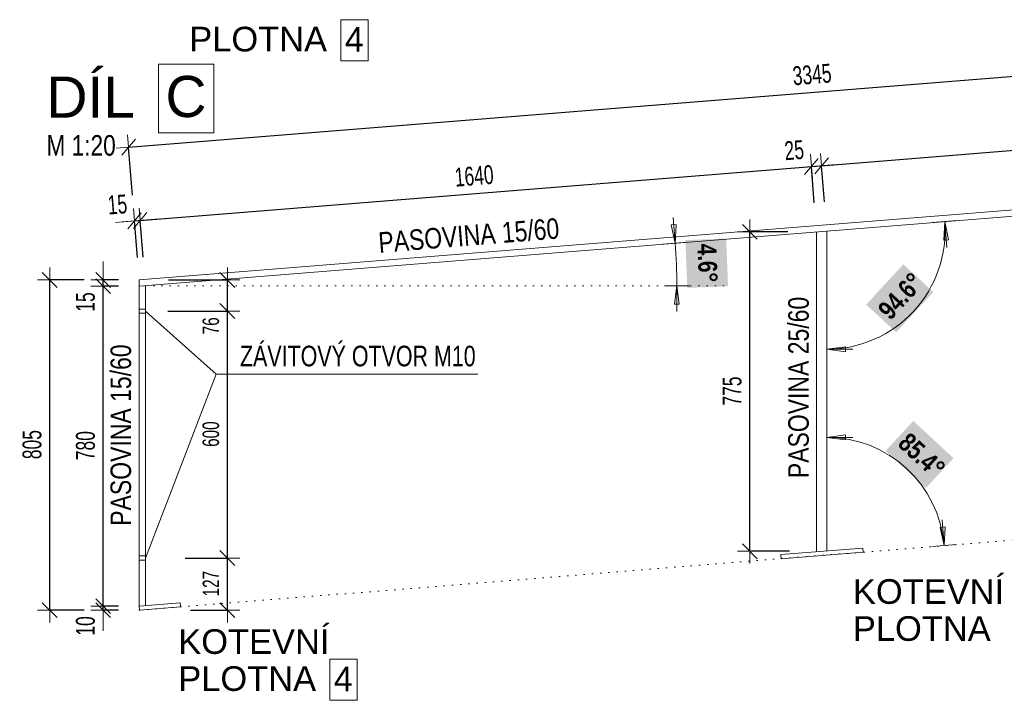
# Model space of a CAD drawing. Header units: millimetres. Extents: x -27650 to 9270, y -105989 to -87594.
# Tile 2 of 15: x -2065 to 330, y -95868 to -94213. Entities that reach past the tile are written whole.
import ezdxf

# ---------------------------------------------------------------- set-up
doc = ezdxf.new("R2010")
doc.units = ezdxf.units.MM
doc.header["$PDMODE"] = 65
doc.linetypes.add('JIS_08_37', pattern=[20, 0, -20])
doc.layers.add('XR$2$(Z17) - DÍLY 1_20_1', color=7, linetype='Continuous', lineweight=25)
doc.styles.add('ARIAL', font='ARIAL.TTF')
doc.styles.add('ARIALNARROW', font='ARIALN.TTF')
doc.dimstyles.new('DIMSTYLE_11', dxfattribs={"dimtxt": 40, "dimasz": 60, "dimexe": 0, "dimexo": 0, "dimgap": 20, "dimtad": 2, "dimdec": 0, "dimrnd": 1, "dimzin": 12, "dimdsep": 46, "dimtxsty": 'ARIALNARROW', "dimblk1": 'ALL_ML_STRICH', "dimblk2": 'ALL_ML_STRICH', "dimsah": 1, "dimcen": 0, "dimclrd": 6, "dimclre": 6, "dimclrt": 6, "dimadec": 0, "dimazin": 0, "dimtfac": 1, "dimtdec": 0, "dimtix": 1, "dimtmove": 2, "dimatfit": 3, "dimfxl": 0, "dimtzin": 0, "dimlwd": 0, "dimlwe": 13, "dimarcsym": 0})
doc.dimstyles.new('DIMSTYLE_8', dxfattribs={"dimtxt": 45.8, "dimasz": 60, "dimexe": 0, "dimexo": 0, "dimgap": 22.9, "dimtad": 2, "dimdec": 0, "dimrnd": 5, "dimzin": 12, "dimdsep": 46, "dimtxsty": 'ARIALNARROW', "dimblk1": 'ALL_ML_STRICH', "dimblk2": 'ALL_ML_STRICH', "dimsah": 1, "dimcen": 0, "dimclrd": 6, "dimclre": 6, "dimclrt": 6, "dimadec": 0, "dimazin": 0, "dimtfac": 1, "dimtdec": 0, "dimtix": 1, "dimtmove": 2, "dimatfit": 3, "dimfxl": 0, "dimtvp": 1.2, "dimtzin": 0, "dimlwd": 0, "dimlwe": 13, "dimarcsym": 0})
doc.dimstyles.new('DIMSTYLE_9', dxfattribs={"dimtxt": 45.8, "dimasz": 60, "dimexe": 0, "dimexo": 0, "dimgap": 22.9, "dimtad": 2, "dimdec": 0, "dimrnd": 5, "dimzin": 12, "dimdsep": 46, "dimtxsty": 'ARIALNARROW', "dimblk1": 'ALL_ML_STRICH', "dimblk2": 'ALL_ML_STRICH', "dimsah": 1, "dimcen": 0, "dimclrd": 6, "dimclre": 6, "dimclrt": 6, "dimadec": 0, "dimazin": 0, "dimtfac": 1, "dimtdec": 0, "dimtix": 1, "dimtmove": 2, "dimatfit": 3, "dimfxl": 0, "dimtzin": 0, "dimlwd": 0, "dimlwe": 13, "dimarcsym": 0})

# ---------------------------------------------------------------- blocks, each defined once
blk = doc.blocks.new('ALL_ML_STRICH')
at = {"color": 0, "linetype": 'ByBlock', "lineweight": -2}
for p, q in [((0, -0.5), (0, 0.5)), ((-1, 0), (0.5, 0)), ((-0.3, -0.3), (0.3, 0.3))]:
    blk.add_line(p, q, dxfattribs=at)
blk = doc.blocks.new('*D57')
at = {"layer": 'DEFPOINTS', "color": 6, "linetype": 'Continuous', "lineweight": 13}
for p in [(-1774.6, -95522.3), (-1773.8, -95649.2), (-1560.2, -95649.2)]:
    blk.add_point(p, dxfattribs=at)
at = {"layer": 'XR$2$(Z17) - DÍLY 1_20_1', "color": 6, "linetype": 'Continuous', "lineweight": -2}
for p, q in [((-1662.8, -95522.3), (-1560.2, -95522.3)), ((-1560.2, -95649.2), (-1560.2, -95522.3)), ((-1650.2, -95649.2), (-1560.2, -95649.2))]:
    blk.add_line(p, q, dxfattribs=at)
at = {"layer": 'XR$2$(Z17) - DÍLY 1_20_1', "color": 6, "linetype": 'Continuous', "lineweight": 13, "xscale": 60, "yscale": 60, "zscale": 60}
for p, rotation in [((-1560.2, -95522.3), 90), ((-1560.2, -95649.2), 270)]:
    blk.add_blockref('ALL_ML_STRICH', p, dxfattribs=dict(at, rotation=rotation))
at = {"layer": 'XR$2$(Z17) - DÍLY 1_20_1', "color": 6, "linetype": 'Continuous', "lineweight": 13, "insert": (-1600.2, -95584.7), "char_height": 40, "width": 97.371, "attachment_point": 5, "rotation": 90, "style": 'ARIALNARROW'}
blk.add_mtext('\\W0.81;\\A1;{127}', dxfattribs=at)
blk = doc.blocks.new('*D58')
at = {"layer": 'DEFPOINTS', "color": 6, "linetype": 'Continuous', "lineweight": 13}
for p in [(-1774.6, -94921.8), (-1774.6, -95522.3), (-1560.2, -95522.3)]:
    blk.add_point(p, dxfattribs=at)
at = {"layer": 'XR$2$(Z17) - DÍLY 1_20_1', "color": 6, "linetype": 'Continuous', "lineweight": -2}
for p, q in [((-1705, -94921.8), (-1560.2, -94921.8)), ((-1560.2, -95522.3), (-1560.2, -94921.8)), ((-1662.8, -95522.3), (-1560.2, -95522.3))]:
    blk.add_line(p, q, dxfattribs=at)
at = {"layer": 'XR$2$(Z17) - DÍLY 1_20_1', "color": 6, "linetype": 'Continuous', "lineweight": 13, "xscale": 60, "yscale": 60, "zscale": 60}
for p, rotation in [((-1560.2, -94921.8), 90), ((-1560.2, -95522.3), 270)]:
    blk.add_blockref('ALL_ML_STRICH', p, dxfattribs=dict(at, rotation=rotation))
at = {"layer": 'XR$2$(Z17) - DÍLY 1_20_1', "color": 6, "linetype": 'Continuous', "lineweight": 13, "insert": (-1600.2, -95221.1), "char_height": 40, "width": 97.371, "attachment_point": 5, "rotation": 90, "style": 'ARIALNARROW'}
blk.add_mtext('\\W0.81;\\A1;{600}', dxfattribs=at)
blk = doc.blocks.new('*D59')
at = {"layer": 'DEFPOINTS', "color": 6, "linetype": 'Continuous', "lineweight": 13}
for p in [(-1774.6, -94846.3), (-1774.6, -94921.8), (-1560.2, -94921.8)]:
    blk.add_point(p, dxfattribs=at)
at = {"layer": 'XR$2$(Z17) - DÍLY 1_20_1', "color": 6, "linetype": 'Continuous', "lineweight": -2}
for p, q in [((-1703.5, -94846.3), (-1560.2, -94846.3)), ((-1560.2, -94921.8), (-1560.2, -94846.3)), ((-1705, -94921.8), (-1560.2, -94921.8))]:
    blk.add_line(p, q, dxfattribs=at)
at = {"layer": 'XR$2$(Z17) - DÍLY 1_20_1', "color": 6, "linetype": 'Continuous', "lineweight": 13, "xscale": 60, "yscale": 60, "zscale": 60}
for p, rotation in [((-1560.2, -94846.3), 90), ((-1560.2, -94921.8), 270)]:
    blk.add_blockref('ALL_ML_STRICH', p, dxfattribs=dict(at, rotation=rotation))
at = {"layer": 'XR$2$(Z17) - DÍLY 1_20_1', "color": 6, "linetype": 'Continuous', "lineweight": 13, "insert": (-1600.2, -94957.7), "char_height": 40, "width": 64.914, "attachment_point": 5, "rotation": 90, "style": 'ARIALNARROW'}
blk.add_mtext('\\W0.81;\\A1;{76}', dxfattribs=at)
blk = doc.blocks.new('*D60')
at = {"layer": 'DEFPOINTS', "color": 6, "linetype": 'Continuous', "lineweight": 13}
for p in [(-1786.1, -94702.6), (-1774.6, -94846.3), (-1759.6, -94860.2)]:
    blk.add_point(p, dxfattribs=at)
at = {"layer": 'XR$2$(Z17) - DÍLY 1_20_1', "color": 6, "linetype": 'Continuous', "lineweight": -2}
for p, q in [((-1786.1, -94702.6), (-1772.3, -94701.5)), ((-1779, -94791.9), (-1786.1, -94702.6)), ((-1765.2, -94790.8), (-1772.3, -94701.5))]:
    blk.add_line(p, q, dxfattribs=at)
at = {"layer": 'XR$2$(Z17) - DÍLY 1_20_1', "color": 6, "linetype": 'Continuous', "lineweight": 13, "xscale": 60, "yscale": 60, "zscale": 60}
for p, rotation in [((-1772.3, -94701.5), 4.586136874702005), ((-1786.1, -94702.6), 184.586136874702)]:
    blk.add_blockref('ALL_ML_STRICH', p, dxfattribs=dict(at, rotation=rotation))
at = {"layer": 'XR$2$(Z17) - DÍLY 1_20_1', "color": 6, "linetype": 'Continuous', "lineweight": 13, "insert": (-1827.8, -94662.9), "char_height": 45.8, "width": 74.327, "attachment_point": 5, "rotation": 4.5861, "style": 'ARIALNARROW'}
blk.add_mtext('\\W0.81;\\A1;{15}', dxfattribs=at)
blk = doc.blocks.new('*D61')
at = {"layer": 'DEFPOINTS', "color": 6, "linetype": 'Continuous', "lineweight": 13}
for p in [(-1772.3, -94701.5), (-126.5, -94729.1), (-1759.6, -94860.2)]:
    blk.add_point(p, dxfattribs=at)
at = {"layer": 'XR$2$(Z17) - DÍLY 1_20_1', "color": 6, "linetype": 'Continuous', "lineweight": -2}
for p, q in [((-1772.3, -94701.5), (-139.2, -94570.5)), ((-132.1, -94658.4), (-139.2, -94570.5)), ((-1765.2, -94790.8), (-1772.3, -94701.5))]:
    blk.add_line(p, q, dxfattribs=at)
at = {"layer": 'XR$2$(Z17) - DÍLY 1_20_1', "color": 6, "linetype": 'Continuous', "lineweight": 13, "xscale": 60, "yscale": 60, "zscale": 60}
for p, rotation in [((-139.2, -94570.5), 4.586136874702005), ((-1772.3, -94701.5), 184.586136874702)]:
    blk.add_blockref('ALL_ML_STRICH', p, dxfattribs=dict(at, rotation=rotation))
at = {"layer": 'XR$2$(Z17) - DÍLY 1_20_1', "color": 6, "linetype": 'Continuous', "lineweight": 13, "insert": (-959.7, -94593.3), "char_height": 45.8, "width": 148.654, "attachment_point": 5, "rotation": 4.5861, "style": 'ARIALNARROW'}
blk.add_mtext('\\W0.81;\\A1;{1640}', dxfattribs=at)
blk = doc.blocks.new('*D62')
at = {"layer": 'DEFPOINTS', "color": 6, "linetype": 'Continuous', "lineweight": 13}
for p in [(-139.2, -94570.5), (-126.5, -94729.1), (-101.5, -94727.1)]:
    blk.add_point(p, dxfattribs=at)
at = {"layer": 'XR$2$(Z17) - DÍLY 1_20_1', "color": 6, "linetype": 'Continuous', "lineweight": -2}
for p, q in [((-139.2, -94570.5), (-114.2, -94568.5)), ((-132.1, -94658.4), (-139.2, -94570.5)), ((-107.1, -94656.4), (-114.2, -94568.5))]:
    blk.add_line(p, q, dxfattribs=at)
at = {"layer": 'XR$2$(Z17) - DÍLY 1_20_1', "color": 6, "linetype": 'Continuous', "lineweight": 13, "xscale": 60, "yscale": 60, "zscale": 60}
for p, rotation in [((-114.2, -94568.5), 4.586136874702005), ((-139.2, -94570.5), 184.586136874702)]:
    blk.add_blockref('ALL_ML_STRICH', p, dxfattribs=dict(at, rotation=rotation))
at = {"layer": 'XR$2$(Z17) - DÍLY 1_20_1', "color": 6, "linetype": 'Continuous', "lineweight": 13, "insert": (-180.9, -94530.8), "char_height": 45.8, "width": 74.327, "attachment_point": 5, "rotation": 4.5861, "style": 'ARIALNARROW'}
blk.add_mtext('\\W0.81;\\A1;{25}', dxfattribs=at)
blk = doc.blocks.new('*D63')
at = {"layer": 'DEFPOINTS', "color": 6, "linetype": 'Continuous', "lineweight": 13}
for p in [(-114.2, -94568.5), (1534.2, -94595.9), (-101.5, -94727.1)]:
    blk.add_point(p, dxfattribs=at)
at = {"layer": 'XR$2$(Z17) - DÍLY 1_20_1', "color": 6, "linetype": 'Continuous', "lineweight": -2}
for p, q in [((-114.2, -94568.5), (1521.5, -94437.3)), ((1528.4, -94523.7), (1521.5, -94437.3)), ((-107.1, -94656.4), (-114.2, -94568.5))]:
    blk.add_line(p, q, dxfattribs=at)
at = {"layer": 'XR$2$(Z17) - DÍLY 1_20_1', "color": 6, "linetype": 'Continuous', "lineweight": 13, "xscale": 60, "yscale": 60, "zscale": 60}
for p, rotation in [((1521.5, -94437.3), 4.586136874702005), ((-114.2, -94568.5), 184.586136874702)]:
    blk.add_blockref('ALL_ML_STRICH', p, dxfattribs=dict(at, rotation=rotation))
at = {"layer": 'XR$2$(Z17) - DÍLY 1_20_1', "color": 6, "linetype": 'Continuous', "lineweight": 13, "insert": (699.7, -94460.2), "char_height": 45.8, "width": 148.654, "attachment_point": 5, "rotation": 4.5861, "style": 'ARIALNARROW'}
blk.add_mtext('\\W0.81;\\A1;{1640}', dxfattribs=at)
blk = doc.blocks.new('*D65')
at = {"layer": 'DEFPOINTS', "color": 6, "linetype": 'Continuous', "lineweight": 13}
for p in [(-1800.5, -94523.2), (1559.2, -94578.9), (-1774.6, -94846.3)]:
    blk.add_point(p, dxfattribs=at)
at = {"layer": 'XR$2$(Z17) - DÍLY 1_20_1', "color": 6, "linetype": 'Continuous', "lineweight": -2}
for p, q in [((-1800.5, -94523.2), (1533.3, -94255.8)), ((1543, -94376.7), (1533.3, -94255.8)), ((-1791.2, -94639.7), (-1800.5, -94523.2))]:
    blk.add_line(p, q, dxfattribs=at)
at = {"layer": 'XR$2$(Z17) - DÍLY 1_20_1', "color": 6, "linetype": 'Continuous', "lineweight": 13, "xscale": 60, "yscale": 60, "zscale": 60}
for p, rotation in [((1533.3, -94255.8), 4.586136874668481), ((-1800.5, -94523.2), 184.5861368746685)]:
    blk.add_blockref('ALL_ML_STRICH', p, dxfattribs=dict(at, rotation=rotation))
at = {"layer": 'XR$2$(Z17) - DÍLY 1_20_1', "color": 6, "linetype": 'Continuous', "lineweight": 13, "insert": (-137.5, -94346.8), "char_height": 45.8, "width": 148.654, "attachment_point": 5, "rotation": 4.5861, "style": 'ARIALNARROW'}
blk.add_mtext('\\W0.81;\\A1;{3345}', dxfattribs=at)
blk = doc.blocks.new('*D69')
at = {"layer": 'DEFPOINTS', "color": 6, "linetype": 'Continuous', "lineweight": 13}
for p in [(-1774.6, -95639.2), (-1862.5, -95649.2), (-1773.8, -95649.2)]:
    blk.add_point(p, dxfattribs=at)
at = {"layer": 'XR$2$(Z17) - DÍLY 1_20_1', "color": 6, "linetype": 'Continuous', "lineweight": -2}
for p, q in [((-1825, -95639.2), (-1862.5, -95639.2)), ((-1862.5, -95649.2), (-1862.5, -95639.2)), ((-1825, -95649.2), (-1862.5, -95649.2))]:
    blk.add_line(p, q, dxfattribs=at)
at = {"layer": 'XR$2$(Z17) - DÍLY 1_20_1', "color": 6, "linetype": 'Continuous', "lineweight": 13, "xscale": 60, "yscale": 60, "zscale": 60}
for p, rotation in [((-1862.5, -95649.2), 270), ((-1862.5, -95639.2), 90)]:
    blk.add_blockref('ALL_ML_STRICH', p, dxfattribs=dict(at, rotation=rotation))
at = {"layer": 'XR$2$(Z17) - DÍLY 1_20_1', "color": 6, "linetype": 'Continuous', "lineweight": 13, "insert": (-1905.4, -95687.5), "char_height": 45.8, "width": 74.327, "attachment_point": 5, "rotation": 90, "style": 'ARIALNARROW'}
blk.add_mtext('\\W0.81;\\A1;{10}', dxfattribs=at)
blk = doc.blocks.new('*D70')
at = {"layer": 'DEFPOINTS', "color": 6, "linetype": 'Continuous', "lineweight": 13}
for p in [(-1774.6, -94861.4), (-1862.5, -95639.2), (-1774.6, -95639.2)]:
    blk.add_point(p, dxfattribs=at)
at = {"layer": 'XR$2$(Z17) - DÍLY 1_20_1', "color": 6, "linetype": 'Continuous', "lineweight": -2}
for p, q in [((-1825, -94861.4), (-1862.5, -94861.4)), ((-1862.5, -95639.2), (-1862.5, -94861.4)), ((-1825, -95639.2), (-1862.5, -95639.2))]:
    blk.add_line(p, q, dxfattribs=at)
at = {"layer": 'XR$2$(Z17) - DÍLY 1_20_1', "color": 6, "linetype": 'Continuous', "lineweight": 13, "xscale": 60, "yscale": 60, "zscale": 60}
for p, rotation in [((-1862.5, -94861.4), 90), ((-1862.5, -95639.2), 270)]:
    blk.add_blockref('ALL_ML_STRICH', p, dxfattribs=dict(at, rotation=rotation))
at = {"layer": 'XR$2$(Z17) - DÍLY 1_20_1', "color": 6, "linetype": 'Continuous', "lineweight": 13, "insert": (-1905.4, -95249.1), "char_height": 45.8, "width": 111.49, "attachment_point": 5, "rotation": 90, "style": 'ARIALNARROW'}
blk.add_mtext('\\W0.81;\\A1;{780}', dxfattribs=at)
blk = doc.blocks.new('*D71')
at = {"layer": 'DEFPOINTS', "color": 6, "linetype": 'Continuous', "lineweight": 13}
for p in [(-1774.6, -94846.3), (-1862.5, -94861.4), (-1774.6, -94861.4)]:
    blk.add_point(p, dxfattribs=at)
at = {"layer": 'XR$2$(Z17) - DÍLY 1_20_1', "color": 6, "linetype": 'Continuous', "lineweight": -2}
for p, q in [((-1825, -94846.3), (-1862.5, -94846.3)), ((-1862.5, -94861.4), (-1862.5, -94846.3)), ((-1825, -94861.4), (-1862.5, -94861.4))]:
    blk.add_line(p, q, dxfattribs=at)
at = {"layer": 'XR$2$(Z17) - DÍLY 1_20_1', "color": 6, "linetype": 'Continuous', "lineweight": 13, "xscale": 60, "yscale": 60, "zscale": 60}
for p, rotation in [((-1862.5, -94861.4), 270), ((-1862.5, -94846.3), 90)]:
    blk.add_blockref('ALL_ML_STRICH', p, dxfattribs=dict(at, rotation=rotation))
at = {"layer": 'XR$2$(Z17) - DÍLY 1_20_1', "color": 6, "linetype": 'Continuous', "lineweight": 13, "insert": (-1905.4, -94899.8), "char_height": 45.8, "width": 74.327, "attachment_point": 5, "rotation": 90, "style": 'ARIALNARROW'}
blk.add_mtext('\\W0.81;\\A1;{15}', dxfattribs=at)
blk = doc.blocks.new('*D76')
at = {"layer": 'DEFPOINTS', "color": 6, "linetype": 'Continuous', "lineweight": 13}
for p in [(-1774.6, -94846.3), (-1992.5, -95649.2), (-1773.8, -95649.2)]:
    blk.add_point(p, dxfattribs=at)
at = {"layer": 'XR$2$(Z17) - DÍLY 1_20_1', "color": 6, "linetype": 'Continuous', "lineweight": -2}
for p, q in [((-1908.8, -94846.3), (-1992.5, -94846.3)), ((-1992.5, -95649.2), (-1992.5, -94846.3)), ((-1908.8, -95649.2), (-1992.5, -95649.2))]:
    blk.add_line(p, q, dxfattribs=at)
at = {"layer": 'XR$2$(Z17) - DÍLY 1_20_1', "color": 6, "linetype": 'Continuous', "lineweight": 13, "xscale": 60, "yscale": 60, "zscale": 60}
for p, rotation in [((-1992.5, -94846.3), 90), ((-1992.5, -95649.2), 270)]:
    blk.add_blockref('ALL_ML_STRICH', p, dxfattribs=dict(at, rotation=rotation))
at = {"layer": 'XR$2$(Z17) - DÍLY 1_20_1', "color": 6, "linetype": 'Continuous', "lineweight": 13, "insert": (-2035.4, -95246.6), "char_height": 45.8, "width": 111.49, "attachment_point": 5, "rotation": 90, "style": 'ARIALNARROW'}
blk.add_mtext('\\W0.81;\\A1;{805}', dxfattribs=at)
blk = doc.blocks.new('KOMPLEXNÍ OBJEKT_14')
at = {"layer": 'XR$2$(Z17) - DÍLY 1_20_1', "color": 5, "linetype": 'Continuous', "lineweight": 18}
for p, q in [((-1674.9, -95631.2), (-1774.6, -95639.2)), ((-1774.6, -95639.2), (-1773.8, -95649.2)), ((-1674.1, -95641.2), (-1674.9, -95631.2)), ((-1773.8, -95649.2), (-1674.1, -95641.2))]:
    blk.add_line(p, q, dxfattribs=at)
blk = doc.blocks.new('KOMPLEXNÍ OBJEKT_12')
at = {"layer": 'XR$2$(Z17) - DÍLY 1_20_1', "color": 5, "linetype": 'Continuous', "lineweight": 18}
for p, q in [((-1774.6, -94846.3), (1559.2, -94578.9)), ((-101.5, -94727.2), (1559.2, -94593.9)), ((-1774.6, -94861.4), (-101.5, -94727.2)), ((-126.5, -94729.2), (-126.5, -95506)), ((-101.5, -95506), (-101.5, -94727.2)), ((-1774.6, -95639.2), (-1774.6, -94846.3)), ((-1759.6, -94860.2), (-1759.6, -95638)), ((-14.3, -95498), (-213.6, -95514)), ((-213.6, -95514), (-212.8, -95523.9)), ((-212.8, -95523.9), (-13.5, -95507.9)), ((-13.5, -95507.9), (-14.3, -95498))]:
    blk.add_line(p, q, dxfattribs=at)
blk.add_blockref('KOMPLEXNÍ OBJEKT_14', (0, 0), dxfattribs=at)
blk = doc.blocks.new('*D89')
at = {"layer": 'DEFPOINTS', "color": 6, "linetype": 'Continuous', "lineweight": 13}
for p in [(-126.5, -94729.2), (-289.1, -95506), (-126.5, -95506)]:
    blk.add_point(p, dxfattribs=at)
at = {"layer": 'XR$2$(Z17) - DÍLY 1_20_1', "color": 6, "linetype": 'Continuous', "lineweight": -2}
for p, q in [((-196.8, -94729.2), (-289.1, -94729.2)), ((-289.1, -95506), (-289.1, -94729.2)), ((-192.3, -95506), (-289.1, -95506))]:
    blk.add_line(p, q, dxfattribs=at)
at = {"layer": 'XR$2$(Z17) - DÍLY 1_20_1', "color": 6, "linetype": 'Continuous', "lineweight": 13, "xscale": 60, "yscale": 60, "zscale": 60}
for p, rotation in [((-289.1, -94729.2), 90), ((-289.1, -95506), 270)]:
    blk.add_blockref('ALL_ML_STRICH', p, dxfattribs=dict(at, rotation=rotation))
at = {"layer": 'XR$2$(Z17) - DÍLY 1_20_1', "color": 6, "linetype": 'Continuous', "lineweight": 13, "insert": (-332, -95116.4), "char_height": 45.8, "width": 111.49, "attachment_point": 5, "rotation": 90, "style": 'ARIALNARROW'}
blk.add_mtext('\\W0.81;\\A1;{775}', dxfattribs=at)

msp = doc.modelspace()

# ---------------------------------------------------------------- hatches: boundary and pattern name
at = {"layer": 'XR$2$(Z17) - DÍLY 1_20_1', "linetype": 'Continuous', "lineweight": 13}
for points in [[(-445.7, -94749.4), (-441.1, -94865.5), (-341.9, -94861.5), (-346.5, -94745.4)], [(67.1, -94973.4), (157.5, -94875.5), (84.6, -94808.1), (-5.8, -94906.1)], [(41.4, -95261.9), (139.4, -95352.3), (206.7, -95279.4), (108.8, -95189)]]:
    msp.add_hatch(color=7, dxfattribs=at).paths.add_polyline_path(points)

# ---------------------------------------------------------------- linework, layer by layer
at = {"layer": 'XR$2$(Z17) - DÍLY 1_20_1', "color": 6, "linetype": 'Continuous', "lineweight": 13}
for p, q in [((-470.7, -94756.8), (-475.8, -94694)), ((215.1, -94701.8), (155.4, -94706.5)), ((185.3, -94704.1), (182.9, -94749.4)), ((194.8, -94748.5), (185.3, -94704.1)), ((185.3, -94704.1), (190.3, -94766.9)), ((-468.3, -94711.5), (-480.2, -94712.4)), ((-480.2, -94712.4), (-470.7, -94756.8)), ((-470.7, -94756.8), (-468.3, -94711.5)), ((182.9, -94749.4), (194.8, -94748.5)), ((-500.6, -94759.2), (-440.8, -94754.4)), ((-436.6, -94860.2), (-496.6, -94860.2)), ((-466.6, -94860.2), (-472.6, -94905.1)), ((-460.6, -94905.1), (-466.6, -94860.2)), ((-466.6, -94860.2), (-466.6, -94923.1)), ((-472.6, -94905.1), (-460.6, -94905.1)), ((-101.5, -94984.8), (-101.5, -95044.8)), ((-56.5, -95008.8), (-101.5, -95014.8)), ((-101.5, -95014.8), (-56.5, -95020.8)), ((-101.5, -95014.8), (-38.5, -95014.8)), ((-56.5, -95020.8), (-56.5, -95008.8)), ((-101.5, -95198.9), (-101.5, -95258.9)), ((-56.5, -95222.9), (-101.5, -95228.9)), ((-101.5, -95228.9), (-56.5, -95234.9)), ((-101.5, -95228.9), (-38.5, -95228.9)), ((-56.5, -95234.9), (-56.5, -95222.9)), ((186.2, -95446.8), (174.3, -95447.8)), ((174.3, -95447.8), (183.8, -95492.1)), ((183.8, -95492.1), (178.7, -95429.4)), ((183.8, -95492.1), (186.2, -95446.8)), ((153.9, -95494.5), (213.7, -95489.7))]:
    msp.add_line(p, q, dxfattribs=at)
at = {"layer": 'XR$2$(Z17) - DÍLY 1_20_1', "color": 6, "linetype": 'JIS_08_37', "lineweight": 13}
msp.add_line((-1759.6, -94860.2), (-329.6, -94860.2), dxfattribs=at)
at = {"layer": 'XR$2$(Z17) - DÍLY 1_20_1', "color": 5, "linetype": 'Continuous', "lineweight": 18}
for p, q in [((-1774.6, -94917), (-1759.6, -94917)), ((-1774.6, -94927), (-1759.6, -94927)), ((-1774.6, -95517.3), (-1759.6, -95517.3)), ((-1774.6, -95527.3), (-1759.6, -95527.3))]:
    msp.add_line(p, q, dxfattribs=at)
at = {"layer": 'XR$2$(Z17) - DÍLY 1_20_1', "color": 7, "linetype": 'Continuous', "lineweight": 13}
for p, q in [((-1587.6, -95075.2), (-1759.6, -94922.2)), ((-1759.6, -95522.4), (-1587.6, -95075.2)), ((-1587.6, -95075.2), (-950.9, -95075.2))]:
    msp.add_line(p, q, dxfattribs=at)
at = {"layer": 'XR$2$(Z17) - DÍLY 1_20_1', "color": 7, "linetype": 'JIS_08_37', "lineweight": 13}
msp.add_line((-1773.8, -95649.2), (1550, -95382.5), dxfattribs=at)
at = {"layer": 'XR$2$(Z17) - DÍLY 1_20_1', "color": 7, "linetype": 'Continuous', "lineweight": 13}
for points in [[(-1284.2, -94313.4), (-1217.6, -94313.4), (-1217.6, -94213.4), (-1284.2, -94213.4), (-1284.2, -94313.4)], [(-1727.5, -94488.1), (-1593.3, -94488.1), (-1593.3, -94321.5), (-1727.5, -94321.5), (-1727.5, -94488.1)], [(-1310.9, -95868.3), (-1244.3, -95868.3), (-1244.3, -95768.3), (-1310.9, -95768.3), (-1310.9, -95868.3)]]:
    msp.add_lwpolyline(points, dxfattribs=at)
at = {"layer": 'XR$2$(Z17) - DÍLY 1_20_1', "color": 6, "linetype": 'Continuous', "lineweight": 13}
for centre, radius, start, end in [((-101.5, -94727.1), 287.6, 270, 4.5861), ((-1759.6, -94860.2), 1293, 0, 4.5861), ((-101.5, -95515), 286.2, 4.5856, 90)]:
    msp.add_arc(centre, radius, start, end, dxfattribs=at)

# ---------------------------------------------------------------- block references
at = {"layer": 'XR$2$(Z17) - DÍLY 1_20_1', "color": 5, "linetype": 'Continuous', "lineweight": 18}
msp.add_blockref('KOMPLEXNÍ OBJEKT_12', (0, 0), dxfattribs=at)

# ---------------------------------------------------------------- texts
at = {"layer": 'XR$2$(Z17) - DÍLY 1_20_1', "color": 7, "linetype": 'Continuous', "lineweight": 13, "attachment_point": 7, "style": 'ARIAL'}
for s, insert, char_height, width in [('\\W1.00;PLOTNA ', (-1652.9, -94291.4), 60, 388.673), ('\\W0.98;4', (-1274.2, -94291.4), 60, 76.057), ('\\W0.99;DÍL ', (-2000.4, -94451.5), 100, 305.916), ('\\W0.99;C', (-1710.8, -94451.5), 100, 150.237), ('\\W1.00;KOTEVNÍ', (-38.1, -95634.6), 60, 398.005), ('\\W1.00;PLOTNA ', (-38.1, -95724.6), 60, 388.673), ('\\W1.00;KOTEVNÍ', (-1679.6, -95756.3), 60, 398.006), ('\\W1.00;PLOTNA ', (-1679.6, -95846.3), 60, 388.673), ('\\W0.98;4', (-1300.9, -95846.3), 60, 76.057)]:
    msp.add_mtext(s, dxfattribs=dict(at, insert=insert, char_height=char_height, width=width))
at = {"layer": 'XR$2$(Z17) - DÍLY 1_20_1', "color": 7, "linetype": 'Continuous', "lineweight": 25, "char_height": 50, "attachment_point": 7}
for s, insert, width, style in [('\\W0.79;M 1:20', (-2000.4, -94544.7), 190.986, 'ARIAL'), ('\\W0.91;ZÁVITOVÝ OTVOR M10', (-1529.5, -95056.9), 601.485, 'ARIALNARROW')]:
    msp.add_mtext(s, dxfattribs=dict(at, insert=insert, width=width, style=style))
at = {"layer": 'XR$2$(Z17) - DÍLY 1_20_1', "color": 7, "linetype": 'Continuous', "lineweight": 25, "char_height": 50, "attachment_point": 7, "style": 'ARIAL'}
for s, insert, width, rotation in [('\\W0.80;PASOVINA 15/60', (-1190.5, -94781.1), 461.894, 4.5861), ('\\W0.80;PASOVINA 25/60', (-144.8, -95328.1), 462.033, 90), ('\\W0.80;PASOVINA 15/60', (-1793.8, -95443.9), 461.894, 90)]:
    msp.add_mtext(s, dxfattribs=dict(at, insert=insert, width=width, rotation=rotation))
at = {"layer": 'XR$2$(Z17) - DÍLY 1_20_1', "color": 6, "linetype": 'Continuous', "lineweight": 13, "char_height": 45.8, "attachment_point": 7, "style": 'ARIALNARROW'}
for s, insert, width, rotation in [('\\W0.96;\\fArial Narrow|i0|b1|c0|p0;4.6%%d', (-417.1, -94758.8), 117.145, 272.2931), ('\\W0.97;\\fArial Narrow|i0|b1|c0|p0;94.6%%d', (53.5, -94946.5), 146.647, 47.2931), ('\\W0.97;\\fArial Narrow|i0|b1|c0|p0;85.4%%d', (68.3, -95248.3), 146.647, 317.2928)]:
    msp.add_mtext(s, dxfattribs=dict(at, insert=insert, width=width, rotation=rotation))

# ---------------------------------------------------------------- dimensions: what is measured, and where the dimension line sits
at = {"layer": 'XR$2$(Z17) - DÍLY 1_20_1', "color": 6, "linetype": 'Continuous', "lineweight": 13}
for base, p1, p2, angle, dimstyle, picture, middle in [((1533.3, -94255.8), (-1791.2, -94639.7), (1543, -94376.7), 4.5861, 'DIMSTYLE_9', '*D65', (-137.5, -94346.8)), ((1521.5, -94437.3), (-107.1, -94656.4), (1528.4, -94523.7), 4.5861, 'DIMSTYLE_9', '*D63', (699.7, -94460.2)), ((-114.2, -94568.5), (-132.1, -94658.4), (-107.1, -94656.4), 4.5861, 'DIMSTYLE_8', '*D62', (-180.9, -94530.8)), ((-139.2, -94570.5), (-1765.2, -94790.8), (-132.1, -94658.4), 4.5861, 'DIMSTYLE_9', '*D61', (-959.7, -94593.3)), ((-1772.3, -94701.5), (-1779, -94791.9), (-1765.2, -94790.8), 4.5861, 'DIMSTYLE_8', '*D60', (-1827.8, -94662.9)), ((-289.1, -94729.2), (-192.3, -95506), (-196.8, -94729.2), 90, 'DIMSTYLE_9', '*D89', (-332, -95116.4)), ((-1992.5, -94846.3), (-1908.8, -95649.2), (-1908.8, -94846.3), 90, 'DIMSTYLE_9', '*D76', (-2035.4, -95246.6)), ((-1862.5, -94846.3), (-1825, -94861.4), (-1825, -94846.3), 90, 'DIMSTYLE_8', '*D71', (-1905.4, -94899.8)), ((-1560.1639, -94846.3236), (-1705.0459, -94921.8471), (-1703.4921, -94846.3236), 90, 'DIMSTYLE_11', '*D59', (-1600.1639, -94957.6604)), ((-1862.5, -94861.4), (-1825, -95639.2), (-1825, -94861.4), 90, 'DIMSTYLE_9', '*D70', (-1905.4, -95249.1)), ((-1560.1639, -94921.8471), (-1662.811, -95522.2908), (-1705.0459, -94921.8471), 90, 'DIMSTYLE_11', '*D58', (-1600.1639, -95221.0556)), ((-1560.2, -95522.3), (-1650.2, -95649.2), (-1662.8, -95522.3), 90, 'DIMSTYLE_11', '*D57', (-1600.2, -95584.7)), ((-1862.5, -95639.2), (-1825, -95649.2), (-1825, -95639.2), 90, 'DIMSTYLE_8', '*D69', (-1905.4, -95687.5))]:
    dim = msp.add_linear_dim(base=base, p1=p1, p2=p2, angle=angle, dimstyle=dimstyle, override={"dimpost": '<>', "dimclrd": 6, "dimclre": 6, "dimclrt": 6, "dimlwd": 0, "dimlwe": 13}, dxfattribs=at)
    dim.commit()
    dim.dimension.update_dxf_attribs({"geometry": picture, "text_midpoint": middle, "dimtype": 160})

doc.saveas('drawing.dxf')
